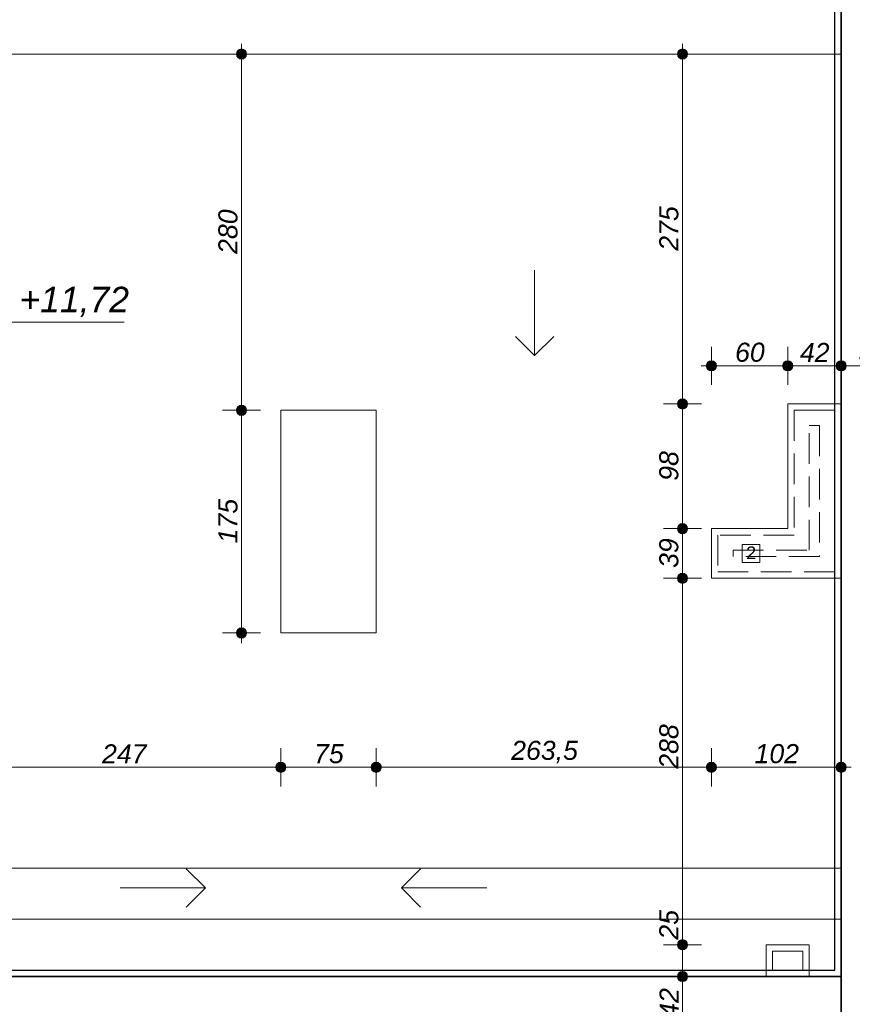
# Model space of a CAD drawing. Header units: millimetres. Extents: x -13944 to 76372, y -78836 to -36151.
# Tile 15 of 29: x 21836 to 28383, y -55961 to -48223. Entities that reach past the tile are written whole.
import ezdxf

# ---------------------------------------------------------------- set-up
doc = ezdxf.new("R2010")
doc.units = ezdxf.units.MM
doc.header["$MEASUREMENT"] = 0
doc.linetypes.add('Krawędzie ukryte', pattern=[340, 240, -100])
for name, color, linetype, lineweight in [('2D - Ogólne_Nr_pióra__1', 7, 'Continuous', 0), ('_podkład_Nr_pióra__1', 7, 'Continuous', 0), ('Instalacje - Went_Klim_Nr_pióra__42', 150, 'Continuous', 13), ('Konstrukcja - Stropy_Nr_pióra__1', 7, 'Continuous', 0), ('Konstrukcja - Ściany zew_Nr_pióra__1', 7, 'Continuous', 0), ('Konstrukcja - Ściany zew_Nr_pióra__6', 7, 'Continuous', 35), ('Wymiarowanie - Ogólne_Nr_pióra__82', 114, 'Continuous', 13), ('Wymiarowanie - Poziomy_Nr_pióra__1', 7, 'Continuous', 0)]:
    doc.layers.add(name, color=color, linetype=linetype, lineweight=lineweight)
doc.layers.add('Wymiarowanie - Ogólne', color=7, linetype='Continuous')
doc.styles.add('GENERATED_STYLE_1', font='txt')
doc.styles.add('GENERATED_STYLE_2', font='txt')
doc.dimstyles.new('GENERATED_STYLE__1', dxfattribs={"dimtxt": 150, "dimasz": 152, "dimexe": 0.18, "dimexo": 0, "dimgap": 0.09, "dimtad": 1, "dimlfac": 0.1, "dimzin": 0, "dimdsep": 46, "dimtxsty": 'GENERATED_STYLE_2', "dimblk": 'ARROWHEAD_11', "dimblk1": 'ARROWHEAD_11', "dimblk2": 'ARROWHEAD_11', "dimcen": 0.09, "dimclrd": 114, "dimclre": 114, "dimclrt": 114, "dimazin": 0, "dimtfac": 1, "dimtdec": 4, "dimtmove": 0, "dimatfit": 3, "dimfxl": 1, "dimtolj": 1, "dimtzin": 0, "dimarcsym": 0})
doc.dimstyles.new('GENERATED_STYLE__2', dxfattribs={"dimtxt": 150, "dimasz": 152, "dimexe": 0.18, "dimexo": 0, "dimgap": 0.09, "dimtad": 1, "dimtih": 1, "dimtoh": 1, "dimlfac": 0.1, "dimzin": 0, "dimdsep": 46, "dimtxsty": 'GENERATED_STYLE_2', "dimblk": 'ARROWHEAD_11', "dimblk1": 'ARROWHEAD_11', "dimblk2": 'ARROWHEAD_11', "dimcen": 0.09, "dimclrd": 114, "dimclre": 114, "dimclrt": 114, "dimazin": 0, "dimtfac": 1, "dimtdec": 4, "dimtmove": 0, "dimatfit": 3, "dimfxl": 1, "dimtolj": 1, "dimtzin": 0, "dimarcsym": 0})

# ---------------------------------------------------------------- blocks, each defined once
blk = doc.blocks.new('*D26')
at = {"layer": 'Wymiarowanie - Ogólne_Nr_pióra__82', "linetype": 'Continuous'}
for points in [[(21459.6, -54098.3), (21456.6, -54083), (21447.9, -54070), (21434.9, -54061.3), (21419.6, -54058.3), (21404.3, -54061.3), (21391.3, -54070), (21382.7, -54083), (21379.6, -54098.3), (21382.7, -54113.6), (21391.3, -54126.6), (21404.3, -54135.2), (21419.6, -54138.3), (21434.9, -54135.2), (21447.9, -54126.6), (21456.6, -54113.6)], [(23929.6, -54098.3), (23926.6, -54083), (23917.9, -54070), (23904.9, -54061.3), (23889.6, -54058.3), (23874.3, -54061.3), (23861.3, -54070), (23852.7, -54083), (23849.6, -54098.3), (23852.7, -54113.6), (23861.3, -54126.6), (23874.3, -54135.2), (23889.6, -54138.3), (23904.9, -54135.2), (23917.9, -54126.6), (23926.6, -54113.6)]]:
    blk.add_hatch(color=256, dxfattribs=at).paths.add_polyline_path(points)
for p, q in [((21419.6, -54058.3), (21419.6, -53948.3)), ((23889.6, -54058.3), (23889.6, -53948.3)), ((21419.6, -54248.3), (21419.6, -54138.3)), ((21459.6, -54098.3), (23849.6, -54098.3)), ((23889.6, -54248.3), (23889.6, -54138.3))]:
    blk.add_line(p, q, dxfattribs=at)
for centre in [(21419.6, -54098.3), (23889.6, -54098.3)]:
    blk.add_circle(centre, 40, dxfattribs=at)
at = {"layer": 'Wymiarowanie - Ogólne_Nr_pióra__82', "insert": (22483.9, -54068.3), "char_height": 150, "attachment_point": 7, "style": 'GENERATED_STYLE_2'}
blk.add_mtext('\\A1;{\\fArial|b0|i1|c238|p38;247}', dxfattribs=at)
blk = doc.blocks.new('ARROWHEAD_11')
at = {"color": 0, "linetype": 'Continuous', "lineweight": 0}
blk.add_line((0, 0), (-1, 0), dxfattribs=at)
at = {"color": 0, "linetype": 'Continuous', "lineweight": 0, "const_width": 0.25, "flags": 128}
blk.add_lwpolyline([(-0.125, 0, 1), (0.125, 0, 1)], format="xyb", close=True, dxfattribs=at)
blk = doc.blocks.new('*D27')
at = {"layer": 'Wymiarowanie - Ogólne_Nr_pióra__82', "linetype": 'Continuous'}
for points in [[(23929.6, -54098.3), (23926.6, -54083), (23917.9, -54070), (23904.9, -54061.3), (23889.6, -54058.3), (23874.3, -54061.3), (23861.3, -54070), (23852.7, -54083), (23849.6, -54098.3), (23852.7, -54113.6), (23861.3, -54126.6), (23874.3, -54135.2), (23889.6, -54138.3), (23904.9, -54135.2), (23917.9, -54126.6), (23926.6, -54113.6)], [(24679.6, -54098.3), (24676.6, -54083), (24667.9, -54070), (24654.9, -54061.3), (24639.6, -54058.3), (24624.3, -54061.3), (24611.3, -54070), (24602.7, -54083), (24599.6, -54098.3), (24602.7, -54113.6), (24611.3, -54126.6), (24624.3, -54135.2), (24639.6, -54138.3), (24654.9, -54135.2), (24667.9, -54126.6), (24676.6, -54113.6)]]:
    blk.add_hatch(color=256, dxfattribs=at).paths.add_polyline_path(points)
for p, q in [((23889.6, -54058.3), (23889.6, -53948.3)), ((24639.6, -54058.3), (24639.6, -53948.3)), ((23889.6, -54248.3), (23889.6, -54138.3)), ((23929.6, -54098.3), (24599.6, -54098.3)), ((24639.6, -54248.3), (24639.6, -54138.3))]:
    blk.add_line(p, q, dxfattribs=at)
for centre in [(23889.6, -54098.3), (24639.6, -54098.3)]:
    blk.add_circle(centre, 40, dxfattribs=at)
at = {"layer": 'Wymiarowanie - Ogólne_Nr_pióra__82', "insert": (24150.8, -54068.3), "char_height": 150, "attachment_point": 7, "style": 'GENERATED_STYLE_2'}
blk.add_mtext('\\A1;{\\fArial|b0|i1|c238|p38;75}', dxfattribs=at)
blk = doc.blocks.new('*D28')
at = {"layer": 'Wymiarowanie - Ogólne_Nr_pióra__82', "linetype": 'Continuous'}
for points in [[(24679.6, -54098.3), (24676.6, -54083), (24667.9, -54070), (24654.9, -54061.3), (24639.6, -54058.3), (24624.3, -54061.3), (24611.3, -54070), (24602.7, -54083), (24599.6, -54098.3), (24602.7, -54113.6), (24611.3, -54126.6), (24624.3, -54135.2), (24639.6, -54138.3), (24654.9, -54135.2), (24667.9, -54126.6), (24676.6, -54113.6)], [(27314.6, -54098.3), (27311.6, -54083), (27302.9, -54070), (27289.9, -54061.3), (27274.6, -54058.3), (27259.3, -54061.3), (27246.3, -54070), (27237.6, -54083), (27234.6, -54098.3), (27237.6, -54113.6), (27246.3, -54126.6), (27259.3, -54135.2), (27274.6, -54138.3), (27289.9, -54135.2), (27302.9, -54126.6), (27311.6, -54113.6)]]:
    blk.add_hatch(color=256, dxfattribs=at).paths.add_polyline_path(points)
for p, q in [((24639.6, -54058.3), (24639.6, -53948.3)), ((27274.6, -54058.3), (27274.6, -53948.3)), ((24639.6, -54248.3), (24639.6, -54138.3)), ((24679.6, -54098.3), (27234.6, -54098.3)), ((27274.6, -54248.3), (27274.6, -54138.3))]:
    blk.add_line(p, q, dxfattribs=at)
for centre in [(24639.6, -54098.3), (27274.6, -54098.3)]:
    blk.add_circle(centre, 40, dxfattribs=at)
at = {"layer": 'Wymiarowanie - Ogólne_Nr_pióra__82', "insert": (25700.6, -54068.3), "char_height": 150, "attachment_point": 7, "style": 'GENERATED_STYLE_2'}
blk.add_mtext('\\A1;{\\fArial|b0|i1|c238|p38;263,5}', dxfattribs=at)
blk = doc.blocks.new('*D29')
at = {"layer": 'Wymiarowanie - Ogólne_Nr_pióra__82', "linetype": 'Continuous'}
for points in [[(27314.6, -54098.3), (27311.6, -54083), (27302.9, -54070), (27289.9, -54061.3), (27274.6, -54058.3), (27259.3, -54061.3), (27246.3, -54070), (27237.6, -54083), (27234.6, -54098.3), (27237.6, -54113.6), (27246.3, -54126.6), (27259.3, -54135.2), (27274.6, -54138.3), (27289.9, -54135.2), (27302.9, -54126.6), (27311.6, -54113.6)], [(28334.6, -54098.3), (28331.6, -54083), (28322.9, -54070), (28309.9, -54061.3), (28294.6, -54058.3), (28279.3, -54061.3), (28266.3, -54070), (28257.6, -54083), (28254.6, -54098.3), (28257.6, -54113.6), (28266.3, -54126.6), (28279.3, -54135.2), (28294.6, -54138.3), (28309.9, -54135.2), (28322.9, -54126.6), (28331.6, -54113.6)]]:
    blk.add_hatch(color=256, dxfattribs=at).paths.add_polyline_path(points)
for p, q in [((27274.6, -54058.3), (27274.6, -53948.3)), ((28294.6, -54058.3), (28294.6, -53948.3)), ((27274.6, -54248.3), (27274.6, -54138.3)), ((27314.6, -54098.3), (28254.6, -54098.3)), ((28294.6, -54248.3), (28294.6, -54138.3)), ((28334.6, -54098.3), (28374.6, -54098.3))]:
    blk.add_line(p, q, dxfattribs=at)
for centre in [(27274.6, -54098.3), (28294.6, -54098.3)]:
    blk.add_circle(centre, 40, dxfattribs=at)
at = {"layer": 'Wymiarowanie - Ogólne_Nr_pióra__82', "insert": (27613.9, -54068.3), "char_height": 150, "attachment_point": 7, "style": 'GENERATED_STYLE_2'}
blk.add_mtext('\\A1;{\\fArial|b0|i1|c238|p38;102}', dxfattribs=at)
blk = doc.blocks.new('*D144')
at = {"layer": 'Wymiarowanie - Ogólne_Nr_pióra__82', "linetype": 'Continuous'}
for points in [[(23620.4, -51293), (23617.3, -51277.7), (23608.6, -51264.7), (23595.7, -51256), (23580.4, -51253), (23565.1, -51256), (23552.1, -51264.7), (23543.4, -51277.7), (23540.4, -51293), (23543.4, -51308.3), (23552.1, -51321.3), (23565.1, -51329.9), (23580.4, -51333), (23595.7, -51329.9), (23608.6, -51321.3), (23617.3, -51308.3)], [(23620.4, -53043), (23617.3, -53027.7), (23608.6, -53014.7), (23595.7, -53006), (23580.4, -53003), (23565.1, -53006), (23552.1, -53014.7), (23543.4, -53027.7), (23540.4, -53043), (23543.4, -53058.3), (23552.1, -53071.3), (23565.1, -53079.9), (23580.4, -53083), (23595.7, -53079.9), (23608.6, -53071.3), (23617.3, -53058.3)]]:
    blk.add_hatch(color=256, dxfattribs=at).paths.add_polyline_path(points)
for p, q in [((23540.4, -51293), (23430.4, -51293)), ((23730.4, -51293), (23620.4, -51293)), ((23580.4, -53003), (23580.4, -51333)), ((23540.4, -53043), (23430.4, -53043)), ((23580.4, -53123), (23580.4, -53083)), ((23730.4, -53043), (23620.4, -53043))]:
    blk.add_line(p, q, dxfattribs=at)
for centre in [(23580.4, -51293), (23580.4, -53043)]:
    blk.add_circle(centre, 40, dxfattribs=at)
at = {"layer": 'Wymiarowanie - Ogólne_Nr_pióra__82', "insert": (23550.4, -52338.7), "char_height": 150, "attachment_point": 7, "rotation": 90, "style": 'GENERATED_STYLE_2'}
blk.add_mtext('\\A1;{\\fArial|b0|i1|c238|p38;175}', dxfattribs=at)
blk = doc.blocks.new('*D145')
at = {"layer": 'Wymiarowanie - Ogólne_Nr_pióra__82', "linetype": 'Continuous'}
for points in [[(23620.4, -48493), (23617.3, -48477.7), (23608.6, -48464.7), (23595.7, -48456), (23580.4, -48453), (23565.1, -48456), (23552.1, -48464.7), (23543.4, -48477.7), (23540.4, -48493), (23543.4, -48508.3), (23552.1, -48521.3), (23565.1, -48529.9), (23580.4, -48533), (23595.7, -48529.9), (23608.6, -48521.3), (23617.3, -48508.3)], [(23620.4, -51293), (23617.3, -51277.7), (23608.6, -51264.7), (23595.7, -51256), (23580.4, -51253), (23565.1, -51256), (23552.1, -51264.7), (23543.4, -51277.7), (23540.4, -51293), (23543.4, -51308.3), (23552.1, -51321.3), (23565.1, -51329.9), (23580.4, -51333), (23595.7, -51329.9), (23608.6, -51321.3), (23617.3, -51308.3)]]:
    blk.add_hatch(color=256, dxfattribs=at).paths.add_polyline_path(points)
for p, q in [((23580.4, -48453), (23580.4, -48413)), ((23540.4, -48493), (23430.4, -48493)), ((23730.4, -48493), (23620.4, -48493)), ((23580.4, -51253), (23580.4, -48533)), ((23540.4, -51293), (23430.4, -51293)), ((23730.4, -51293), (23620.4, -51293))]:
    blk.add_line(p, q, dxfattribs=at)
for centre in [(23580.4, -48493), (23580.4, -51293)]:
    blk.add_circle(centre, 40, dxfattribs=at)
at = {"layer": 'Wymiarowanie - Ogólne_Nr_pióra__82', "insert": (23550.4, -50063.7), "char_height": 150, "attachment_point": 7, "rotation": 90, "style": 'GENERATED_STYLE_2'}
blk.add_mtext('\\A1;{\\fArial|b0|i1|c238|p38;280}', dxfattribs=at)
blk = doc.blocks.new('*D149')
at = {"layer": 'Wymiarowanie - Ogólne_Nr_pióra__82', "linetype": 'Continuous'}
for points in [[(27086.9, -55743), (27083.9, -55727.7), (27075.2, -55714.7), (27062.2, -55706), (27046.9, -55703), (27031.6, -55706), (27018.6, -55714.7), (27010, -55727.7), (27006.9, -55743), (27010, -55758.3), (27018.6, -55771.3), (27031.6, -55779.9), (27046.9, -55783), (27062.2, -55779.9), (27075.2, -55771.3), (27083.9, -55758.3)], [(27086.9, -56163), (27083.9, -56147.7), (27075.2, -56134.7), (27062.2, -56126), (27046.9, -56123), (27031.6, -56126), (27018.6, -56134.7), (27010, -56147.7), (27006.9, -56163), (27010, -56178.3), (27018.6, -56191.3), (27031.6, -56199.9), (27046.9, -56203), (27062.2, -56199.9), (27075.2, -56191.3), (27083.9, -56178.3)]]:
    blk.add_hatch(color=256, dxfattribs=at).paths.add_polyline_path(points)
for p, q in [((27006.9, -55743), (26896.9, -55743)), ((27046.9, -56123), (27046.9, -55783)), ((27196.9, -55743), (27086.9, -55743)), ((27006.9, -56163), (26896.9, -56163)), ((27196.9, -56163), (27086.9, -56163))]:
    blk.add_line(p, q, dxfattribs=at)
for centre in [(27046.9, -55743), (27046.9, -56163)]:
    blk.add_circle(centre, 40, dxfattribs=at)
at = {"layer": 'Wymiarowanie - Ogólne_Nr_pióra__82', "insert": (27016.9, -56066.8), "char_height": 150, "attachment_point": 7, "rotation": 90, "style": 'GENERATED_STYLE_2'}
blk.add_mtext('\\A1;{\\fArial|b0|i1|c238|p38;42}', dxfattribs=at)
blk = doc.blocks.new('*D150')
at = {"layer": 'Wymiarowanie - Ogólne_Nr_pióra__82', "linetype": 'Continuous'}
for points in [[(27086.9, -55493), (27083.9, -55477.7), (27075.2, -55464.7), (27062.2, -55456), (27046.9, -55453), (27031.6, -55456), (27018.6, -55464.7), (27010, -55477.7), (27006.9, -55493), (27010, -55508.3), (27018.6, -55521.3), (27031.6, -55529.9), (27046.9, -55533), (27062.2, -55529.9), (27075.2, -55521.3), (27083.9, -55508.3)], [(27086.9, -55743), (27083.9, -55727.7), (27075.2, -55714.7), (27062.2, -55706), (27046.9, -55703), (27031.6, -55706), (27018.6, -55714.7), (27010, -55727.7), (27006.9, -55743), (27010, -55758.3), (27018.6, -55771.3), (27031.6, -55779.9), (27046.9, -55783), (27062.2, -55779.9), (27075.2, -55771.3), (27083.9, -55758.3)]]:
    blk.add_hatch(color=256, dxfattribs=at).paths.add_polyline_path(points)
for p, q in [((27006.9, -55493), (26896.9, -55493)), ((27046.9, -55703), (27046.9, -55533)), ((27196.9, -55493), (27086.9, -55493)), ((27006.9, -55743), (26896.9, -55743)), ((27196.9, -55743), (27086.9, -55743))]:
    blk.add_line(p, q, dxfattribs=at)
for centre in [(27046.9, -55493), (27046.9, -55743)]:
    blk.add_circle(centre, 40, dxfattribs=at)
blk = doc.blocks.new('*D151')
at = {"layer": 'Wymiarowanie - Ogólne_Nr_pióra__82', "linetype": 'Continuous'}
for points in [[(27086.9, -52613), (27083.9, -52597.7), (27075.2, -52584.7), (27062.2, -52576), (27046.9, -52573), (27031.6, -52576), (27018.6, -52584.7), (27010, -52597.7), (27006.9, -52613), (27010, -52628.3), (27018.6, -52641.3), (27031.6, -52649.9), (27046.9, -52653), (27062.2, -52649.9), (27075.2, -52641.3), (27083.9, -52628.3)], [(27086.9, -55493), (27083.9, -55477.7), (27075.2, -55464.7), (27062.2, -55456), (27046.9, -55453), (27031.6, -55456), (27018.6, -55464.7), (27010, -55477.7), (27006.9, -55493), (27010, -55508.3), (27018.6, -55521.3), (27031.6, -55529.9), (27046.9, -55533), (27062.2, -55529.9), (27075.2, -55521.3), (27083.9, -55508.3)]]:
    blk.add_hatch(color=256, dxfattribs=at).paths.add_polyline_path(points)
for p, q in [((27006.9, -52613), (26896.9, -52613)), ((27196.9, -52613), (27086.9, -52613)), ((27046.9, -55453), (27046.9, -52653)), ((27006.9, -55493), (26896.9, -55493)), ((27196.9, -55493), (27086.9, -55493))]:
    blk.add_line(p, q, dxfattribs=at)
for centre in [(27046.9, -52613), (27046.9, -55493)]:
    blk.add_circle(centre, 40, dxfattribs=at)
at = {"layer": 'Wymiarowanie - Ogólne_Nr_pióra__82', "char_height": 150, "attachment_point": 7, "rotation": 90, "style": 'GENERATED_STYLE_2'}
for s, insert in [('\\A1;{\\fArial|b0|i1|c238|p38;288}', (27016.9, -54109.9)), ('\\A1;{\\fArial|b0|i1|c238|p38;25}', (27016.9, -55453))]:
    blk.add_mtext(s, dxfattribs=dict(at, insert=insert))
blk = doc.blocks.new('*D152')
at = {"layer": 'Wymiarowanie - Ogólne_Nr_pióra__82', "linetype": 'Continuous'}
for points in [[(27086.9, -52223), (27083.9, -52207.7), (27075.2, -52194.7), (27062.2, -52186), (27046.9, -52183), (27031.6, -52186), (27018.6, -52194.7), (27010, -52207.7), (27006.9, -52223), (27010, -52238.3), (27018.6, -52251.3), (27031.6, -52259.9), (27046.9, -52263), (27062.2, -52259.9), (27075.2, -52251.3), (27083.9, -52238.3)], [(27086.9, -52613), (27083.9, -52597.7), (27075.2, -52584.7), (27062.2, -52576), (27046.9, -52573), (27031.6, -52576), (27018.6, -52584.7), (27010, -52597.7), (27006.9, -52613), (27010, -52628.3), (27018.6, -52641.3), (27031.6, -52649.9), (27046.9, -52653), (27062.2, -52649.9), (27075.2, -52641.3), (27083.9, -52628.3)]]:
    blk.add_hatch(color=256, dxfattribs=at).paths.add_polyline_path(points)
for p, q in [((27006.9, -52223), (26896.9, -52223)), ((27196.9, -52223), (27086.9, -52223)), ((27046.9, -52573), (27046.9, -52263)), ((27006.9, -52613), (26896.9, -52613)), ((27196.9, -52613), (27086.9, -52613))]:
    blk.add_line(p, q, dxfattribs=at)
for centre in [(27046.9, -52223), (27046.9, -52613)]:
    blk.add_circle(centre, 40, dxfattribs=at)
at = {"layer": 'Wymiarowanie - Ogólne_Nr_pióra__82', "insert": (27016.9, -52531.8), "char_height": 150, "attachment_point": 7, "rotation": 90, "style": 'GENERATED_STYLE_2'}
blk.add_mtext('\\A1;{\\fArial|b0|i1|c238|p38;39}', dxfattribs=at)
blk = doc.blocks.new('*D153')
at = {"layer": 'Wymiarowanie - Ogólne_Nr_pióra__82', "linetype": 'Continuous'}
for points in [[(27086.9, -51243), (27083.9, -51227.7), (27075.2, -51214.7), (27062.2, -51206), (27046.9, -51203), (27031.6, -51206), (27018.6, -51214.7), (27010, -51227.7), (27006.9, -51243), (27010, -51258.3), (27018.6, -51271.3), (27031.6, -51279.9), (27046.9, -51283), (27062.2, -51279.9), (27075.2, -51271.3), (27083.9, -51258.3)], [(27086.9, -52223), (27083.9, -52207.7), (27075.2, -52194.7), (27062.2, -52186), (27046.9, -52183), (27031.6, -52186), (27018.6, -52194.7), (27010, -52207.7), (27006.9, -52223), (27010, -52238.3), (27018.6, -52251.3), (27031.6, -52259.9), (27046.9, -52263), (27062.2, -52259.9), (27075.2, -52251.3), (27083.9, -52238.3)]]:
    blk.add_hatch(color=256, dxfattribs=at).paths.add_polyline_path(points)
for p, q in [((27006.9, -51243), (26896.9, -51243)), ((27046.9, -52183), (27046.9, -51283)), ((27196.9, -51243), (27086.9, -51243)), ((27006.9, -52223), (26896.9, -52223)), ((27196.9, -52223), (27086.9, -52223))]:
    blk.add_line(p, q, dxfattribs=at)
for centre in [(27046.9, -51243), (27046.9, -52223)]:
    blk.add_circle(centre, 40, dxfattribs=at)
at = {"layer": 'Wymiarowanie - Ogólne_Nr_pióra__82', "insert": (27016.9, -51846.8), "char_height": 150, "attachment_point": 7, "rotation": 90, "style": 'GENERATED_STYLE_2'}
blk.add_mtext('\\A1;{\\fArial|b0|i1|c238|p38;98}', dxfattribs=at)
blk = doc.blocks.new('*D154')
at = {"layer": 'Wymiarowanie - Ogólne_Nr_pióra__82', "linetype": 'Continuous'}
for points in [[(27086.9, -48493), (27083.9, -48477.7), (27075.2, -48464.7), (27062.2, -48456), (27046.9, -48453), (27031.6, -48456), (27018.6, -48464.7), (27010, -48477.7), (27006.9, -48493), (27010, -48508.3), (27018.6, -48521.3), (27031.6, -48529.9), (27046.9, -48533), (27062.2, -48529.9), (27075.2, -48521.3), (27083.9, -48508.3)], [(27086.9, -51243), (27083.9, -51227.7), (27075.2, -51214.7), (27062.2, -51206), (27046.9, -51203), (27031.6, -51206), (27018.6, -51214.7), (27010, -51227.7), (27006.9, -51243), (27010, -51258.3), (27018.6, -51271.3), (27031.6, -51279.9), (27046.9, -51283), (27062.2, -51279.9), (27075.2, -51271.3), (27083.9, -51258.3)]]:
    blk.add_hatch(color=256, dxfattribs=at).paths.add_polyline_path(points)
for p, q in [((27046.9, -48453), (27046.9, -48413)), ((27006.9, -48493), (26896.9, -48493)), ((27196.9, -48493), (27086.9, -48493)), ((27046.9, -51203), (27046.9, -48533)), ((27006.9, -51243), (26896.9, -51243)), ((27196.9, -51243), (27086.9, -51243))]:
    blk.add_line(p, q, dxfattribs=at)
for centre in [(27046.9, -48493), (27046.9, -51243)]:
    blk.add_circle(centre, 40, dxfattribs=at)
at = {"layer": 'Wymiarowanie - Ogólne_Nr_pióra__82', "insert": (27016.9, -50038.7), "char_height": 150, "attachment_point": 7, "rotation": 90, "style": 'GENERATED_STYLE_2'}
blk.add_mtext('\\A1;{\\fArial|b0|i1|c238|p38;275}', dxfattribs=at)
blk = doc.blocks.new('*D158')
at = {"layer": 'Wymiarowanie - Ogólne_Nr_pióra__82', "linetype": 'Continuous'}
for points in [[(27314.6, -50943.7), (27311.6, -50928.4), (27302.9, -50915.4), (27289.9, -50906.8), (27274.6, -50903.7), (27259.3, -50906.8), (27246.3, -50915.4), (27237.6, -50928.4), (27234.6, -50943.7), (27237.6, -50959), (27246.3, -50972), (27259.3, -50980.7), (27274.6, -50983.7), (27289.9, -50980.7), (27302.9, -50972), (27311.6, -50959)], [(27914.6, -50943.7), (27911.6, -50928.4), (27902.9, -50915.4), (27889.9, -50906.8), (27874.6, -50903.7), (27859.3, -50906.8), (27846.3, -50915.4), (27837.6, -50928.4), (27834.6, -50943.7), (27837.6, -50959), (27846.3, -50972), (27859.3, -50980.7), (27874.6, -50983.7), (27889.9, -50980.7), (27902.9, -50972), (27911.6, -50959)]]:
    blk.add_hatch(color=256, dxfattribs=at).paths.add_polyline_path(points)
for p, q in [((27274.6, -50903.7), (27274.6, -50793.7)), ((27874.6, -50903.7), (27874.6, -50793.7)), ((27194.6, -50943.7), (27234.6, -50943.7)), ((27274.6, -51093.7), (27274.6, -50983.7)), ((27314.6, -50943.7), (27834.6, -50943.7)), ((27874.6, -51093.7), (27874.6, -50983.7))]:
    blk.add_line(p, q, dxfattribs=at)
for centre in [(27274.6, -50943.7), (27874.6, -50943.7)]:
    blk.add_circle(centre, 40, dxfattribs=at)
at = {"layer": 'Wymiarowanie - Ogólne_Nr_pióra__82', "insert": (27460.8, -50913.7), "char_height": 150, "attachment_point": 7, "style": 'GENERATED_STYLE_2'}
blk.add_mtext('\\A1;{\\fArial|b0|i1|c238|p38;60}', dxfattribs=at)
blk = doc.blocks.new('*D159')
at = {"layer": 'Wymiarowanie - Ogólne_Nr_pióra__82', "linetype": 'Continuous'}
for points in [[(27914.6, -50943.7), (27911.6, -50928.4), (27902.9, -50915.4), (27889.9, -50906.8), (27874.6, -50903.7), (27859.3, -50906.8), (27846.3, -50915.4), (27837.6, -50928.4), (27834.6, -50943.7), (27837.6, -50959), (27846.3, -50972), (27859.3, -50980.7), (27874.6, -50983.7), (27889.9, -50980.7), (27902.9, -50972), (27911.6, -50959)], [(28334.6, -50943.7), (28331.6, -50928.4), (28322.9, -50915.4), (28309.9, -50906.8), (28294.6, -50903.7), (28279.3, -50906.8), (28266.3, -50915.4), (28257.6, -50928.4), (28254.6, -50943.7), (28257.6, -50959), (28266.3, -50972), (28279.3, -50980.7), (28294.6, -50983.7), (28309.9, -50980.7), (28322.9, -50972), (28331.6, -50959)]]:
    blk.add_hatch(color=256, dxfattribs=at).paths.add_polyline_path(points)
for p, q in [((27874.6, -50903.7), (27874.6, -50793.7)), ((28294.6, -50903.7), (28294.6, -50793.7)), ((27874.6, -51093.7), (27874.6, -50983.7)), ((27914.6, -50943.7), (28254.6, -50943.7)), ((28294.6, -51093.7), (28294.6, -50983.7))]:
    blk.add_line(p, q, dxfattribs=at)
for centre in [(27874.6, -50943.7), (28294.6, -50943.7)]:
    blk.add_circle(centre, 40, dxfattribs=at)
at = {"layer": 'Wymiarowanie - Ogólne_Nr_pióra__82', "insert": (27970.8, -50913.7), "char_height": 150, "attachment_point": 7, "style": 'GENERATED_STYLE_2'}
blk.add_mtext('\\A1;{\\fArial|b0|i1|c238|p38;42}', dxfattribs=at)
blk = doc.blocks.new('*D160')
at = {"layer": 'Wymiarowanie - Ogólne_Nr_pióra__82', "linetype": 'Continuous'}
for points in [[(28334.6, -50943.7), (28331.6, -50928.4), (28322.9, -50915.4), (28309.9, -50906.8), (28294.6, -50903.7), (28279.3, -50906.8), (28266.3, -50915.4), (28257.6, -50928.4), (28254.6, -50943.7), (28257.6, -50959), (28266.3, -50972), (28279.3, -50980.7), (28294.6, -50983.7), (28309.9, -50980.7), (28322.9, -50972), (28331.6, -50959)], [(28834.6, -50943.7), (28831.6, -50928.4), (28822.9, -50915.4), (28809.9, -50906.8), (28794.6, -50903.7), (28779.3, -50906.8), (28766.3, -50915.4), (28757.6, -50928.4), (28754.6, -50943.7), (28757.6, -50959), (28766.3, -50972), (28779.3, -50980.7), (28794.6, -50983.7), (28809.9, -50980.7), (28822.9, -50972), (28831.6, -50959)]]:
    blk.add_hatch(color=256, dxfattribs=at).paths.add_polyline_path(points)
for p, q in [((28294.6, -50903.7), (28294.6, -50793.7)), ((28794.6, -50903.7), (28794.6, -50793.7)), ((28294.6, -51093.7), (28294.6, -50983.7)), ((28334.6, -50943.7), (28754.6, -50943.7)), ((28794.6, -51093.7), (28794.6, -50983.7))]:
    blk.add_line(p, q, dxfattribs=at)
for centre in [(28294.6, -50943.7), (28794.6, -50943.7)]:
    blk.add_circle(centre, 40, dxfattribs=at)
at = {"layer": 'Wymiarowanie - Ogólne_Nr_pióra__82', "insert": (28430.8, -50913.7), "char_height": 150, "attachment_point": 7, "style": 'GENERATED_STYLE_2'}
blk.add_mtext('\\A1;{\\fArial|b0|i1|c238|p38;50}', dxfattribs=at)

msp = doc.modelspace()

# ---------------------------------------------------------------- linework, layer by layer
at = {"color": 6}
msp.add_lwpolyline([(2164.596, -55692.978), (28244.596, -55692.978), (28244.596, -37600.678), (28944.596, -37600.678)], dxfattribs=at)
at = {"layer": '2D - Ogólne_Nr_pióra__1', "linetype": 'Continuous'}
for p, q in [((25885.097, -50191.522), (25885.097, -50862.124)), ((25885.097, -50862.124), (25735.097, -50712.124)), ((25885.097, -50862.124), (26035.097, -50712.124)), ((23295.798, -55046.539), (23145.798, -54896.539)), ((24838.385, -55046.539), (24988.385, -54896.539)), ((22625.196, -55046.539), (23295.798, -55046.539)), ((23295.798, -55046.539), (23145.798, -55196.539)), ((25508.987, -55046.539), (24838.385, -55046.539)), ((24838.385, -55046.539), (24988.385, -55196.539))]:
    msp.add_line(p, q, dxfattribs=at)
at = {"layer": '_podkład_Nr_pióra__1', "linetype": 'Continuous'}
for p, q in [((28294.596, -48492.978), (2644.596, -48492.978)), ((24639.616, -51292.978), (23889.616, -51292.978)), ((23889.616, -51292.978), (23889.616, -53042.978)), ((24639.616, -53042.978), (24639.616, -51292.978)), ((28294.596, -51242.978), (27874.596, -51242.978)), ((23889.616, -53042.978), (24639.616, -53042.978)), ((28294.596, -54891.559), (2644.596, -54891.559)), ((2644.596, -55291.559), (28294.596, -55291.559)), ((27704.596, -55492.978), (28044.596, -55492.978)), ((27704.596, -55742.978), (27704.596, -55492.978)), ((28044.596, -55492.978), (28044.596, -55742.978)), ((28044.596, -55742.978), (27704.596, -55742.978))]:
    msp.add_line(p, q, dxfattribs=at)
at = {"layer": '_podkład_Nr_pióra__1', "linetype": 'Krawędzie ukryte'}
for p, q in [((27924.596, -51292.978), (27924.596, -52272.978)), ((27924.596, -51292.978), (28244.596, -51292.978)), ((28244.596, -52562.978), (28244.596, -51292.978)), ((27924.596, -52272.978), (27324.596, -52272.978)), ((27324.596, -52272.978), (27324.596, -52562.978)), ((27324.596, -52562.978), (28244.596, -52562.978)), ((27994.596, -55542.978), (27754.596, -55542.978)), ((27754.596, -55542.978), (27754.596, -55692.978)), ((27994.596, -55692.978), (27994.596, -55542.978)), ((27754.596, -55692.978), (27994.596, -55692.978))]:
    msp.add_line(p, q, dxfattribs=at)
at = {"layer": 'Instalacje - Went_Klim_Nr_pióra__42', "linetype": 'Continuous'}
for p, q in [((27516.634, -52487.978), (27516.634, -52347.978)), ((27516.634, -52347.978), (27656.634, -52347.978)), ((27656.634, -52347.978), (27656.634, -52487.978)), ((27656.634, -52487.978), (27516.634, -52487.978))]:
    msp.add_line(p, q, dxfattribs=at)
at = {"layer": 'Konstrukcja - Stropy_Nr_pióra__1', "linetype": 'Continuous', "flags": 128}
for points in [[(27874.596, -51242.978), (28294.596, -51242.978), (28294.596, -52612.978), (27274.596, -52612.978), (27274.596, -52222.978), (27874.596, -52222.978)], [(260.392, -58010.641), (2164.596, -58010.641), (2164.596, -55742.978), (28294.596, -55742.978), (28294.596, -63192.014), (2164.596, -63192.014), (2164.596, -62390.81), (129.028, -62390.81), (-140.574, -62390.81), (-39.055, -62245.826), (-1828.009, -60993.187)]]:
    msp.add_lwpolyline(points, close=True, dxfattribs=at)
at = {"layer": 'Konstrukcja - Ściany zew_Nr_pióra__1', "linetype": 'Krawędzie ukryte', "flags": 128}
for points in [[(28244.596, -51292.978), (27924.596, -51292.978)], [(27924.596, -51292.978), (27924.596, -52272.978)], [(28244.596, -52562.978), (28244.596, -51292.978)], [(28044.596, -51412.978), (28124.596, -51412.978)], [(28044.596, -52392.978), (28044.596, -51412.978)], [(28124.596, -51412.978), (28124.596, -52442.978)], [(27924.596, -52272.978), (27324.596, -52272.978)], [(27324.596, -52272.978), (27324.596, -52562.978)], [(27444.596, -52392.978), (28044.596, -52392.978)], [(27444.596, -52442.978), (27444.596, -52392.978)], [(28124.596, -52442.978), (27444.596, -52442.978)], [(27324.596, -52562.978), (28244.596, -52562.978)]]:
    msp.add_lwpolyline(points, dxfattribs=at)
at = {"layer": 'Konstrukcja - Ściany zew_Nr_pióra__6', "linetype": 'Continuous', "flags": 128}
for points in [[(28294.596, -41362.305), (28294.596, -55742.978)], [(28294.596, -55742.978), (2164.596, -55742.978)], [(28294.596, -58543.241), (28294.596, -55742.978)]]:
    msp.add_lwpolyline(points, dxfattribs=at)
at = {"layer": 'Wymiarowanie - Poziomy_Nr_pióra__1', "linetype": 'Continuous'}
msp.add_line((21333.637, -50598.933), (22658.323, -50598.933), dxfattribs=at)

# ---------------------------------------------------------------- texts
at = {"layer": 'Instalacje - Went_Klim_Nr_pióra__42', "linetype": 'Continuous', "insert": (27548.691, -52412.264), "char_height": 100, "attachment_point": 4, "style": 'GENERATED_STYLE_1'}
msp.add_mtext('\\A1;{\\fArial|b0|i0|c238|p38;2}', dxfattribs=at)
at = {"layer": 'Wymiarowanie - Poziomy_Nr_pióra__1', "insert": (21833.637, -50558.933), "char_height": 200, "attachment_point": 7, "style": 'GENERATED_STYLE_2'}
msp.add_mtext('\\A1;{\\fArial|b0|i1|c238|p38;+11,72}', dxfattribs=at)

# ---------------------------------------------------------------- dimensions: what is measured, and where the dimension line sits
at = {"layer": 'Wymiarowanie - Ogólne', "color": 114, "linetype": 'Continuous', "lineweight": 13}
for base, p1, p2, picture, middle in [((23580.36, -48492.978), (23889.616, -51292.978), (24016.49, -48492.978), '*D145', (23475.36, -49892.978)), ((27046.926, -48492.978), (27874.596, -51242.978), (28003.727, -48492.978), '*D154', (26941.926, -49867.978)), ((27046.926, -51242.978), (27874.596, -52222.978), (27874.596, -51242.978), '*D153', (26941.926, -51732.978)), ((23580.36, -51292.978), (23889.616, -53042.978), (23889.616, -51292.978), '*D144', (23475.36, -52167.978)), ((27046.926, -52222.978), (27274.596, -52612.978), (27874.596, -52222.978), '*D152', (26941.926, -52417.978)), ((27046.926, -52612.978), (27704.596, -55492.978), (27274.596, -52612.978), '*D151', (26941.926, -53939.149)), ((27046.926, -55492.978), (27704.596, -55742.978), (27704.596, -55492.978), '*D150', (26941.926, -55339.149)), ((27046.926, -55742.978), (26028.455, -56162.978), (27704.596, -55742.978), '*D149', (26941.926, -55952.978))]:
    dim = msp.add_linear_dim(base=base, p1=p1, p2=p2, angle=90, dimstyle='GENERATED_STYLE__1', dxfattribs=at)
    dim.commit()
    dim.dimension.update_dxf_attribs({"geometry": picture, "text_midpoint": middle, "dimtype": 160, "text_rotation": 90})
for base, p1, p2, picture, middle in [((27874.596, -50943.727), (27274.596, -52222.978), (27874.596, -51242.978), '*D158', (27574.596, -50838.727)), ((28294.596, -50943.727), (27874.596, -51242.978), (28294.596, -51242.978), '*D159', (28084.596, -50838.727)), ((28794.596, -50943.727), (28294.596, -51242.978), (28794.596, -51267.426), '*D160', (28544.596, -50838.727)), ((27274.596, -54098.283), (24639.616, -53042.978), (27274.596, -52612.978), '*D28', (25957.106, -53993.283)), ((28294.596, -54098.283), (27274.596, -52612.978), (28294.596, -52612.978), '*D29', (27784.596, -53993.283)), ((23889.616, -54098.283), (21419.616, -53582.978), (23889.616, -53042.978), '*D26', (22654.616, -53993.283)), ((24639.616, -54098.283), (23889.616, -53042.978), (24639.616, -53042.978), '*D27', (24264.616, -53993.283))]:
    dim = msp.add_linear_dim(base=base, p1=p1, p2=p2, dimstyle='GENERATED_STYLE__2', dxfattribs=at)
    dim.commit()
    dim.dimension.update_dxf_attribs({"geometry": picture, "text_midpoint": middle, "dimtype": 160})

doc.saveas('drawing.dxf')
